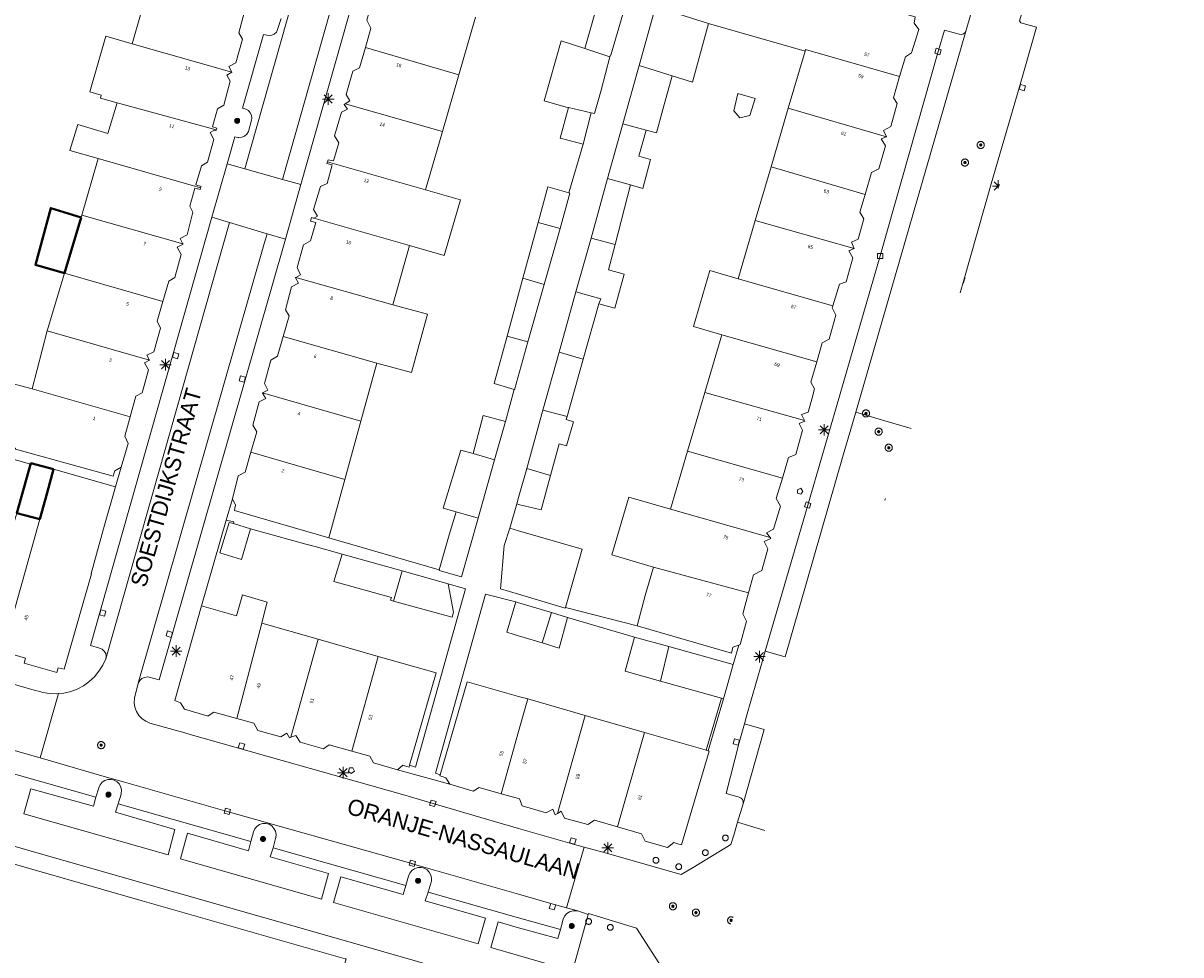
# Model space of a CAD drawing. Header units: metres. Extents: x 135779 to 137489, y 452643 to 455118.
# Tile 237 of 256: x 136957 to 137057, y 453473 to 453554. Entities that reach past the tile are written whole.
import ezdxf
from ezdxf.enums import TextEntityAlignment as Align

# ---------------------------------------------------------------- set-up
doc = ezdxf.new("R2010")
doc.units = ezdxf.units.M
for name, color, linetype, lineweight in [('KTop_GBI_Luifel', 40, 'Continuous', 40), ('KTop_NAR_Huisnummer (t)', 7, 'Continuous', 13), ('KTop_NAR_Huisnummer tijdelijk (t)', 7, 'Continuous', 13), ('KTop_OBW_Overig Plus', 1, 'Continuous', 13), ('KTop_ORL_Weg_Straatnaam (t)', 7, 'Continuous', 13), ('KTop_PAL_Afsluitpaal', 222, 'Continuous', 13), ('KTop_PAL_Lichtmast', 40, 'Continuous', 13), ('KTop_PND_Grondvlaksituatie van BAG-pand [tachy]', 1, 'Continuous', 13), ('KTop_PND_Pandscheiding', 40, 'Continuous', 13), ('KTop_PUT_Brandkraan of -put', 1, 'Continuous', 13), ('KTop_PUT_Inspectie- of rioolput', 15, 'Continuous', 13), ('KTop_PUT_Kolk', 15, 'Continuous', 13), ('KTop_SHD_Muur', 15, 'Continuous', 13), ('KTop_VGO_Boom', 92, 'Continuous', 13), ('KTop_WGD_Parkeervlak', 251, 'Continuous', 13), ('KTop_WGD_Rijbaan_Lokale weg', 251, 'Continuous', 13), ('KTop_WGD_Rijbaan_Lokale weg_verkeersdrempel', 40, 'Continuous', 13), ('KTop_WGD_Voetpad', 251, 'Continuous', 13), ('KTop_WGD_Voetpad_achterpad', 251, 'Continuous', 13)]:
    doc.layers.add(name, color=color, linetype=linetype, lineweight=lineweight)
doc.styles.add('Style-ROVU', font='ROVU.shx')
doc.styles.add('Style-ROVUCURSIEF', font='ROVUCURSIEF.shx')

# ---------------------------------------------------------------- blocks, each defined once
blk = doc.blocks.new('PAL_Lichtmast')
at = {"layer": 'KTop_PAL_Lichtmast'}
for p, q in [((-0.35, -0.35), (0.35, 0.35)), ((0.35, -0.35), (-0.35, 0.35)), ((0, -0.5), (0, 0.5)), ((-0.5, 0), (0.5, 0))]:
    blk.add_line(p, q, dxfattribs=at)
blk = doc.blocks.new('PAL_Afsluitpaal')
at = {"layer": 'KTop_PAL_Afsluitpaal', "flags": 128}
blk.add_lwpolyline([(0.25, 0), (0.25, 0.03), (0.24, 0.05), (0.24, 0.08), (0.23, 0.1), (0.22, 0.13), (0.2, 0.15), (0.19, 0.17), (0.17, 0.19), (0.15, 0.2), (0.12, 0.22), (0.1, 0.23), (0.08, 0.24), (0.05, 0.24), (0.03, 0.25), (0, 0.25), (-0.03, 0.25), (-0.05, 0.24), (-0.08, 0.24), (-0.1, 0.23), (-0.13, 0.22), (-0.15, 0.2), (-0.17, 0.19), (-0.19, 0.17), (-0.2, 0.15), (-0.22, 0.12), (-0.23, 0.1), (-0.24, 0.08), (-0.24, 0.05), (-0.25, 0.03), (-0.25, 0), (-0.25, -0.03), (-0.24, -0.05), (-0.24, -0.08), (-0.23, -0.1), (-0.22, -0.13), (-0.2, -0.15), (-0.19, -0.17), (-0.17, -0.19), (-0.15, -0.2), (-0.12, -0.22), (-0.1, -0.23), (-0.08, -0.24), (-0.05, -0.24), (-0.03, -0.25), (0, -0.25), (0.03, -0.25), (0.05, -0.24), (0.08, -0.24), (0.1, -0.23), (0.13, -0.22), (0.15, -0.2), (0.17, -0.19), (0.19, -0.17), (0.2, -0.15), (0.22, -0.12), (0.23, -0.1), (0.24, -0.08), (0.24, -0.05), (0.25, -0.03), (0.25, 0)], dxfattribs=at)
blk = doc.blocks.new('PUT_Kolk')
at = {"layer": 'KTop_PUT_Kolk', "flags": 128}
blk.add_lwpolyline([(0.22, -0.23), (0.22, 0.22), (-0.23, 0.22), (-0.23, -0.23), (0.22, -0.23)], dxfattribs=at)
blk = doc.blocks.new('PUT_Brandkraan_of_-put')
at = {"layer": 'KTop_PUT_Brandkraan of -put'}
for p, q in [((-0.25, 0.03), (0, 0.25)), ((-0.16, -0.25), (-0.25, 0.03)), ((0, 0.25), (0.25, 0.03)), ((0.25, 0.03), (0.16, -0.25)), ((0.16, -0.25), (-0.16, -0.25))]:
    blk.add_line(p, q, dxfattribs=at)
blk = doc.blocks.new('PUT_Inspectie-_of_rioolput')
at = {"layer": 'KTop_PUT_Inspectie- of rioolput', "flags": 128}
for points in [[(0.31, 0), (0.31, 0.03), (0.3, 0.06), (0.29, 0.1), (0.28, 0.13), (0.27, 0.15), (0.25, 0.18), (0.23, 0.21), (0.21, 0.23), (0.18, 0.25), (0.15, 0.27), (0.13, 0.28), (0.1, 0.29), (0.06, 0.3), (0.03, 0.31), (0, 0.31), (-0.03, 0.31), (-0.06, 0.3), (-0.1, 0.29), (-0.13, 0.28), (-0.16, 0.27), (-0.18, 0.25), (-0.21, 0.23), (-0.23, 0.21), (-0.25, 0.18), (-0.27, 0.15), (-0.28, 0.13), (-0.29, 0.1), (-0.3, 0.06), (-0.31, 0.03), (-0.31, 0), (-0.31, -0.03), (-0.3, -0.06), (-0.29, -0.1), (-0.28, -0.13), (-0.27, -0.16), (-0.25, -0.18), (-0.23, -0.21), (-0.21, -0.23), (-0.18, -0.25), (-0.15, -0.27), (-0.13, -0.28), (-0.1, -0.29), (-0.06, -0.3), (-0.03, -0.31), (0, -0.31), (0.03, -0.31), (0.06, -0.3), (0.1, -0.29), (0.13, -0.28), (0.15, -0.27), (0.18, -0.25), (0.21, -0.23), (0.23, -0.21), (0.25, -0.18), (0.27, -0.15), (0.28, -0.13), (0.29, -0.1), (0.3, -0.06), (0.31, -0.03), (0.31, 0)], [(0.1, 0), (0.09, 0.01), (0.09, 0.02), (0.09, 0.03), (0.09, 0.04), (0.08, 0.05), (0.08, 0.06), (0.07, 0.06), (0.06, 0.07), (0.06, 0.08), (0.05, 0.08), (0.04, 0.09), (0.03, 0.09), (0.02, 0.09), (0.01, 0.09), (0, 0.09), (-0.01, 0.09), (-0.02, 0.09), (-0.03, 0.09), (-0.04, 0.09), (-0.05, 0.08), (-0.06, 0.08), (-0.06, 0.07), (-0.07, 0.06), (-0.08, 0.06), (-0.08, 0.05), (-0.09, 0.04), (-0.09, 0.03), (-0.09, 0.02), (-0.09, 0.01), (-0.09, 0), (-0.09, -0.01), (-0.09, -0.02), (-0.09, -0.03), (-0.09, -0.04), (-0.08, -0.05), (-0.08, -0.06), (-0.07, -0.06), (-0.06, -0.07), (-0.06, -0.08), (-0.05, -0.08), (-0.04, -0.09), (-0.03, -0.09), (-0.02, -0.09), (-0.01, -0.09), (0, -0.09), (0.01, -0.09), (0.02, -0.09), (0.03, -0.09), (0.04, -0.09), (0.05, -0.08), (0.06, -0.08), (0.06, -0.07), (0.07, -0.06), (0.08, -0.06), (0.08, -0.05), (0.09, -0.04), (0.09, -0.03), (0.09, -0.02), (0.09, -0.01), (0.1, 0)], [(0.04, 0), (0.03, 0), (0.03, 0.01), (0.03, 0.01), (0.03, 0.01), (0.03, 0.02), (0.03, 0.02), (0.03, 0.02), (0.02, 0.03), (0.02, 0.03), (0.02, 0.03), (0.01, 0.03), (0.01, 0.03), (0.01, 0.03), (0, 0.03), (0, 0.03), (0, 0.03), (-0.01, 0.03), (-0.01, 0.03), (-0.01, 0.03), (-0.02, 0.03), (-0.02, 0.03), (-0.02, 0.03), (-0.03, 0.02), (-0.03, 0.02), (-0.03, 0.02), (-0.03, 0.01), (-0.03, 0.01), (-0.03, 0.01), (-0.03, 0), (-0.03, 0), (-0.03, 0), (-0.03, -0.01), (-0.03, -0.01), (-0.03, -0.01), (-0.03, -0.02), (-0.03, -0.02), (-0.03, -0.02), (-0.02, -0.03), (-0.02, -0.03), (-0.02, -0.03), (-0.01, -0.03), (-0.01, -0.03), (-0.01, -0.03), (0, -0.03), (0, -0.03), (0, -0.03), (0.01, -0.03), (0.01, -0.03), (0.01, -0.03), (0.02, -0.03), (0.02, -0.03), (0.02, -0.03), (0.03, -0.02), (0.03, -0.02), (0.03, -0.02), (0.03, -0.01), (0.03, -0.01), (0.03, -0.01), (0.03, 0), (0.04, 0)], [(0.01, 0.02), (0.01, 0.02), (0.01, 0.02), (0, 0.02), (0, 0.02), (0, 0.02), (0, 0.02), (-0.01, 0.02), (-0.01, 0.02), (-0.01, 0.02), (-0.01, 0.02), (-0.01, 0.02), (-0.02, 0.02), (-0.02, 0.01), (-0.02, 0.01), (-0.02, 0.01), (-0.02, 0.01), (-0.02, 0.01), (-0.02, 0), (-0.02, 0), (-0.02, 0), (-0.02, 0), (-0.02, -0.01), (-0.02, -0.01), (-0.02, -0.01), (-0.02, -0.01), (-0.02, -0.01), (-0.02, -0.02), (-0.01, -0.02), (-0.01, -0.02), (-0.01, -0.02), (-0.01, -0.02), (-0.01, -0.02), (0, -0.02), (0, -0.02), (0, -0.02), (0, -0.02), (0.01, -0.02), (0.01, -0.02), (0.01, -0.02), (0.01, -0.02), (0.01, -0.02), (0.02, -0.02), (0.02, -0.01), (0.02, -0.01), (0.02, -0.01), (0.02, -0.01), (0.02, -0.01), (0.02, 0), (0.02, 0), (0.02, 0), (0.02, 0), (0.02, 0.01), (0.02, 0.01), (0.02, 0.01), (0.02, 0.01), (0.02, 0.01), (0.02, 0.02), (0.01, 0.02), (0.01, 0.02), (0.01, 0.02)]]:
    blk.add_lwpolyline(points, dxfattribs=at)
blk = doc.blocks.new('VGO_Boom')
at = {"layer": 'KTop_VGO_Boom', "flags": 128}
for points in [[(0.21, 0), (0.21, 0.02), (0.21, 0.04), (0.2, 0.07), (0.2, 0.09), (0.19, 0.11), (0.17, 0.13), (0.16, 0.14), (0.14, 0.16), (0.13, 0.17), (0.11, 0.19), (0.09, 0.2), (0.07, 0.2), (0.04, 0.21), (0.02, 0.21), (0, 0.21), (-0.02, 0.21), (-0.05, 0.21), (-0.07, 0.2), (-0.09, 0.2), (-0.11, 0.19), (-0.13, 0.17), (-0.14, 0.16), (-0.16, 0.14), (-0.17, 0.13), (-0.19, 0.11), (-0.2, 0.09), (-0.2, 0.07), (-0.21, 0.04), (-0.21, 0.02), (-0.22, 0), (-0.21, -0.02), (-0.21, -0.05), (-0.2, -0.07), (-0.2, -0.09), (-0.19, -0.11), (-0.17, -0.13), (-0.16, -0.14), (-0.14, -0.16), (-0.13, -0.17), (-0.11, -0.19), (-0.09, -0.2), (-0.07, -0.2), (-0.05, -0.21), (-0.02, -0.21), (0, -0.22), (0.02, -0.21), (0.04, -0.21), (0.07, -0.2), (0.09, -0.2), (0.11, -0.19), (0.13, -0.17), (0.14, -0.16), (0.16, -0.14), (0.17, -0.13), (0.19, -0.11), (0.2, -0.09), (0.2, -0.07), (0.21, -0.05), (0.21, -0.02), (0.21, 0)], [(0.15, 0), (0.15, 0.02), (0.15, 0.03), (0.15, 0.05), (0.14, 0.06), (0.13, 0.08), (0.13, 0.09), (0.12, 0.1), (0.1, 0.12), (0.09, 0.13), (0.08, 0.13), (0.06, 0.14), (0.05, 0.15), (0.03, 0.15), (0.02, 0.15), (0, 0.15), (-0.02, 0.15), (-0.03, 0.15), (-0.05, 0.15), (-0.06, 0.14), (-0.08, 0.13), (-0.09, 0.13), (-0.1, 0.12), (-0.12, 0.1), (-0.13, 0.09), (-0.13, 0.08), (-0.14, 0.06), (-0.15, 0.05), (-0.15, 0.03), (-0.15, 0.02), (-0.16, 0), (-0.15, -0.02), (-0.15, -0.03), (-0.15, -0.05), (-0.14, -0.06), (-0.13, -0.08), (-0.13, -0.09), (-0.12, -0.1), (-0.1, -0.12), (-0.09, -0.13), (-0.08, -0.13), (-0.06, -0.14), (-0.05, -0.15), (-0.03, -0.15), (-0.02, -0.15), (0, -0.16), (0.02, -0.15), (0.03, -0.15), (0.05, -0.15), (0.06, -0.14), (0.08, -0.13), (0.09, -0.13), (0.1, -0.12), (0.12, -0.1), (0.13, -0.09), (0.13, -0.08), (0.14, -0.06), (0.15, -0.05), (0.15, -0.03), (0.15, -0.02), (0.15, 0)], [(0.1, 0), (0.09, 0.01), (0.09, 0.02), (0.09, 0.03), (0.09, 0.04), (0.08, 0.05), (0.08, 0.06), (0.07, 0.06), (0.06, 0.07), (0.06, 0.08), (0.05, 0.08), (0.04, 0.09), (0.03, 0.09), (0.02, 0.09), (0.01, 0.09), (0, 0.09), (-0.01, 0.09), (-0.02, 0.09), (-0.03, 0.09), (-0.04, 0.09), (-0.05, 0.08), (-0.06, 0.08), (-0.06, 0.07), (-0.07, 0.06), (-0.08, 0.06), (-0.08, 0.05), (-0.09, 0.04), (-0.09, 0.03), (-0.09, 0.02), (-0.09, 0.01), (-0.1, 0), (-0.09, -0.01), (-0.09, -0.02), (-0.09, -0.03), (-0.09, -0.04), (-0.08, -0.05), (-0.08, -0.06), (-0.07, -0.06), (-0.06, -0.07), (-0.06, -0.08), (-0.05, -0.08), (-0.04, -0.09), (-0.03, -0.09), (-0.02, -0.09), (-0.01, -0.09), (0, -0.1), (0.01, -0.09), (0.02, -0.09), (0.03, -0.09), (0.04, -0.09), (0.05, -0.08), (0.06, -0.08), (0.06, -0.07), (0.07, -0.06), (0.08, -0.06), (0.08, -0.05), (0.09, -0.04), (0.09, -0.03), (0.09, -0.02), (0.09, -0.01), (0.1, 0)], [(0.04, 0), (0.03, 0), (0.03, 0.01), (0.03, 0.01), (0.03, 0.01), (0.03, 0.02), (0.03, 0.02), (0.03, 0.02), (0.02, 0.03), (0.02, 0.03), (0.02, 0.03), (0.01, 0.03), (0.01, 0.03), (0.01, 0.03), (0, 0.03), (0, 0.03), (0, 0.03), (-0.01, 0.03), (-0.01, 0.03), (-0.01, 0.03), (-0.02, 0.03), (-0.02, 0.03), (-0.02, 0.03), (-0.03, 0.02), (-0.03, 0.02), (-0.03, 0.02), (-0.03, 0.01), (-0.03, 0.01), (-0.03, 0.01), (-0.04, 0), (-0.04, 0), (-0.04, 0), (-0.03, -0.01), (-0.03, -0.01), (-0.03, -0.01), (-0.03, -0.02), (-0.03, -0.02), (-0.03, -0.02), (-0.02, -0.03), (-0.02, -0.03), (-0.02, -0.03), (-0.01, -0.03), (-0.01, -0.03), (-0.01, -0.03), (0, -0.04), (0, -0.04), (0, -0.04), (0.01, -0.03), (0.01, -0.03), (0.01, -0.03), (0.02, -0.03), (0.02, -0.03), (0.02, -0.03), (0.03, -0.02), (0.03, -0.02), (0.03, -0.02), (0.03, -0.01), (0.03, -0.01), (0.03, -0.01), (0.03, 0), (0.04, 0)]]:
    blk.add_lwpolyline(points, dxfattribs=at)

msp = doc.modelspace()

# ---------------------------------------------------------------- linework, layer by layer
at = {"layer": 'KTop_GBI_Luifel', "flags": 128}
for points in [[(136962.04, 453537.23), (136959.4, 453538.04), (136958.08, 453533.1), (136960.59, 453532.38), (136962.04, 453537.23)], [(136959.63, 453515.38), (136957.68, 453515.9), (136956.46, 453511.58), (136958.45, 453511.04), (136959.09, 453513.34), (136959.63, 453515.38)]]:
    msp.add_lwpolyline(points, dxfattribs=at)
at = {"layer": 'KTop_OBW_Overig Plus', "flags": 128}
for points in [[(136975.25, 453510.66), (136974.87, 453510.77), (136974.07, 453508.13), (136975.94, 453507.56), (136976.74, 453510.2)], [(136976.74, 453510.2), (136975.25, 453510.66)]]:
    msp.add_lwpolyline(points, dxfattribs=at)
at = {"layer": 'KTop_PAL_Lichtmast'}
for p, q in [((137041.11, 453539.95), (137041.69, 453539.95)), ((137041.67, 453539.9), (137041.25, 453540.31)), ((137041.25, 453539.6), (137041.73, 453540.07)), ((137041.61, 453539.74), (137041.61, 453540.45))]:
    msp.add_line(p, q, dxfattribs=at)
at = {"layer": 'KTop_PND_Grondvlaksituatie van BAG-pand [tachy]', "flags": 128}
for points in [[(137033.05, 453549.46), (137033.55, 453551.17), (137034.08, 453551.5), (137034.71, 453553.53), (137034.3, 453554.09), (137034.39, 453554.64), (137026.37, 453556.91), (137022.74, 453557.94), (137022.8, 453558.14), (137013.36, 453560.84)], [(136967.92, 453557.36), (136966.48, 453552.3)], [(136987.69, 453557.1), (136987.68, 453557.1), (136987.96, 453556.67), (136987.39, 453556.35), (136986.83, 453554.34), (136987.18, 453553.66), (136986.7, 453551.98)], [(137007.2, 453556.97), (137005.73, 453551.88)], [(137007.92, 453551.16), (137007.96, 453551.33), (137008, 453551.31), (137009.43, 453556.27)], [(136975.12, 453549.84), (136974.85, 453550.31), (136975.46, 453550.64), (136976.03, 453552.7), (136975.71, 453553.24), (136976.19, 453554.99)], [(137011.87, 453555.5), (137010.45, 453550.41)], [(136994.81, 453549.6), (136996.26, 453554.61)], [(137013.31, 453549.51), (137015.09, 453548.96), (137016.48, 453554.05)], [(137016.48, 453554.05), (137024.85, 453551.66)], [(136966.48, 453552.3), (136964.17, 453552.96), (136962.79, 453548.11), (136963.79, 453547.83), (136963.71, 453547.57), (136965.16, 453547.17)], [(136986.7, 453551.98), (136986.19, 453550.21), (136985.6, 453549.91), (136985.04, 453547.9), (136985.35, 453547.34), (136984.96, 453547.09)], [(137005.73, 453551.88), (137003.69, 453552.55), (137002.2, 453547.33), (137004.12, 453546.79), (137004.31, 453546.75)], [(137006.28, 453546.31), (137006.57, 453546.24), (137007.15, 453548.28), (137007.92, 453551.16)], [(137024.85, 453551.66), (137023.39, 453546.71)], [(136973.76, 453544.82), (136973.81, 453544.98), (136973.43, 453545.1), (136973.88, 453546.66), (136974.43, 453546.96), (136974.98, 453549.04), (136974.68, 453549.57), (136975.12, 453549.84)], [(137010.45, 453550.41), (137009.04, 453545.34)], [(136993.39, 453544.69), (136994.81, 453549.6)], [(137011.05, 453544.81), (137011.95, 453544.56), (137012.51, 453546.59), (137013.31, 453549.51)], [(137031.91, 453544.23), (137031.64, 453544.77), (137032.28, 453545.12), (137032.84, 453547.11), (137032.52, 453547.61), (137033.05, 453549.46)], [(137020.51, 453547.55), (137019.02, 453547.99), (137018.66, 453546.47), (137019.18, 453545.86), (137020.07, 453546.06), (137020.51, 453547.55)], [(136965.16, 453547.17), (136964.35, 453544.5), (136961.76, 453545.29), (136961.07, 453543.04), (136963.53, 453542.33)], [(136984.96, 453547.09), (136984.86, 453547.02), (136985.16, 453546.61), (136984.62, 453546.36), (136984.03, 453544.3), (136984.39, 453543.7), (136983.94, 453542.14), (136983.47, 453542.22), (136983.42, 453542.06)], [(137004.31, 453546.75), (137003.59, 453544.11), (137005.6, 453543.57)], [(137005.6, 453543.57), (137006.28, 453546.31)], [(137023.39, 453546.71), (137021.9, 453541.62)], [(136972.4, 453539.78), (136972.45, 453539.92), (136972, 453540.05), (136972.49, 453541.7), (136973.01, 453542.02), (136973.54, 453544), (136973.23, 453544.6), (136973.56, 453544.77), (136973.74, 453544.73), (136973.76, 453544.82)], [(137009.04, 453545.34), (137007.72, 453540.6)], [(137009.7, 453540.05), (137010.77, 453539.75), (137011.45, 453542.26), (137010.43, 453542.55), (137011.05, 453544.81)], [(136991.93, 453539.63), (136993.39, 453544.69)], [(137030.06, 453539.22), (137030.62, 453541.12), (137031.25, 453541.43), (137031.84, 453543.45), (137031.46, 453544.04), (137031.91, 453544.23)], [(136963.53, 453542.33), (136962.1, 453537.43)], [(136983.42, 453542.06), (136983.37, 453541.91), (136983.83, 453541.78), (136983.38, 453540.18), (136982.8, 453539.92), (136982.21, 453537.91), (136982.54, 453537.34), (136982.22, 453537.17)], [(137021.9, 453541.62), (137020.53, 453536.97)], [(136970.86, 453534.93), (136970.62, 453535.39), (136971.24, 453535.73), (136971.74, 453537.69), (136971.46, 453538.21), (136971.9, 453539.76), (136971.91, 453539.77), (136972.36, 453539.64), (136972.4, 453539.78)], [(137004.35, 453539.35), (137002.54, 453539.87), (137001.7, 453536.8)], [(137007.72, 453540.6), (137006.28, 453535.44)], [(137008.36, 453534.88), (137009.7, 453540.05)], [(136990.53, 453534.8), (136993.54, 453533.93), (136994.94, 453538.76), (136991.93, 453539.63)], [(137003.59, 453536.26), (137004.45, 453539.32), (137004.35, 453539.35)], [(137029.11, 453534.53), (137028.89, 453535.07), (137029.46, 453535.34), (137029.95, 453537.09), (137029.6, 453537.67), (137030.06, 453539.22)], [(136962.1, 453537.43), (136962.04, 453537.23), (136960.59, 453532.38)], [(136982.22, 453537.17), (136982.2, 453537.16), (136982.02, 453537.23), (136981.93, 453536.91), (136982.39, 453536.8), (136981.93, 453535.2), (136981.34, 453534.86), (136980.77, 453532.89), (136981.07, 453532.24), (136980.67, 453532.01)], [(137001.7, 453536.8), (137000.37, 453531.95)], [(137020.53, 453536.97), (137019.04, 453531.89)], [(137002.22, 453531.41), (137003.59, 453536.26)], [(136969.12, 453529.93), (136969.64, 453531.71), (136970.16, 453532), (136970.72, 453534.01), (136970.38, 453534.65), (136970.88, 453534.9), (136970.86, 453534.93)], [(136989.09, 453529.65), (136990.53, 453534.8)], [(137006.28, 453535.44), (137004.97, 453530.76)], [(137006.95, 453529.72), (137008.33, 453529.34), (137009.15, 453532.3), (137007.79, 453532.69), (137008.36, 453534.88)], [(137027.26, 453529.55), (137027.83, 453531.45), (137028.42, 453531.65), (137028.98, 453533.72), (137028.64, 453534.33), (137029.11, 453534.53)], [(136960.59, 453532.38), (136959.09, 453527.39)], [(136980.67, 453532.01), (136980.65, 453531.99), (136980.9, 453531.52), (136980.29, 453531.2), (136979.77, 453529.21), (136980.1, 453528.68), (136979.58, 453526.89)], [(137000.37, 453531.95), (136998.99, 453526.92)], [(137019.04, 453531.89), (137016.59, 453532.61), (137015.17, 453527.77), (137017.62, 453527.05)], [(137000.81, 453526.42), (137002.22, 453531.41)], [(137004.97, 453530.76), (137003.51, 453525.53)], [(136967.96, 453524.84), (136967.75, 453525.27), (136968.35, 453525.57), (136968.92, 453527.63), (136968.63, 453528.22), (136969.12, 453529.93)], [(137005.6, 453524.93), (137006.95, 453529.72)], [(136987.7, 453524.59), (136990.69, 453523.76), (136992.09, 453528.82), (136989.09, 453529.65)], [(137025.86, 453524.7), (137026.33, 453526.36), (137026.95, 453526.65), (137027.53, 453528.75), (137027.2, 453529.37), (137027.26, 453529.55)], [(136959.09, 453527.39), (136957.79, 453522.36)], [(136979.58, 453526.89), (136979.08, 453525.18), (136978.49, 453524.83), (136977.94, 453522.81), (136978.24, 453522.25), (136977.79, 453522)], [(136998.99, 453526.92), (136997.87, 453522.83), (136999.6, 453522.29)], [(137017.62, 453527.05), (137016.15, 453522.03)], [(136999.6, 453522.29), (136999.64, 453522.28), (137000.81, 453526.42)], [(136966.3, 453519.93), (136966.79, 453521.73), (136967.35, 453522), (136967.89, 453524), (136967.54, 453524.61), (136967.96, 453524.84)], [(137003.51, 453525.53), (137002.11, 453520.51)], [(137004.21, 453519.94), (137005.6, 453524.93)], [(137024.81, 453519.6), (137024.53, 453520.13), (137025.12, 453520.34), (137025.44, 453521.46), (137025.68, 453522.34), (137025.36, 453522.92), (137025.86, 453524.7)], [(136986.31, 453519.55), (136987.7, 453524.59)], [(136957.79, 453522.36), (136952.96, 453523.63), (136952.39, 453521.61), (136954.98, 453520.9), (136954.15, 453517.81)], [(136977.79, 453522), (136977.77, 453521.99), (136978.06, 453521.52), (136977.48, 453521.24), (136976.94, 453519.2), (136977.27, 453518.63), (136976.76, 453516.87)], [(137016.15, 453522.03), (137014.65, 453516.94)], [(136965.51, 453515.55), (136966.11, 453517.61), (136965.84, 453518.24), (136966.3, 453519.93)], [(136998.86, 453519.51), (136996.93, 453520.04), (136996.05, 453516.73)], [(137002.11, 453520.51), (137000.7, 453515.44)], [(137002.76, 453514.83), (137003.52, 453517.59), (137004.15, 453517.4), (137004.76, 453519.5), (137004.13, 453519.68), (137004.21, 453519.94)], [(136984.91, 453514.49), (136986.31, 453519.55)], [(136997.91, 453516.18), (136998.86, 453519.51)], [(137022.88, 453514.61), (137023.41, 453516.39), (137024.05, 453516.67), (137024.62, 453518.77), (137024.35, 453519.36), (137024.83, 453519.55), (137024.81, 453519.6)], [(136954.15, 453517.81), (136956.36, 453517.2), (136956.34, 453517.12), (136964.83, 453514.78), (136964.91, 453515.07), (136964.96, 453515.25), (136965.51, 453515.55)], [(136976.76, 453516.87), (136976.26, 453515.11), (136975.67, 453514.81), (136975.16, 453512.82)], [(136996.05, 453516.73), (136994.98, 453517.04), (136993.46, 453512), (136994.57, 453511.68)], [(137014.65, 453516.94), (137013.17, 453511.9)], [(136996.48, 453511.13), (136997.91, 453516.18)], [(136959.63, 453515.38), (136959.09, 453513.34), (136958.45, 453511.04)], [(136965.01, 453513.84), (136959.63, 453515.38)], [(137000.7, 453515.44), (137000, 453512.94), (136999.84, 453512.37)], [(136999.84, 453512.37), (137000, 453512.33), (137001.94, 453511.85), (137002.76, 453514.83)], [(136955.24, 453499.56), (136957.22, 453499), (136957.11, 453498.55), (136959.92, 453497.74), (136960.06, 453498.16), (136960.56, 453498.04), (136962.94, 453506.31), (136962.9, 453506.33), (136964.07, 453510.54), (136965.01, 453513.84)], [(136983.52, 453509.44), (136984.91, 453514.49)], [(137021.82, 453509.46), (137021.51, 453509.87), (137022.12, 453510.17), (137022.71, 453512.17), (137022.34, 453512.83), (137022.88, 453514.61)], [(136975.16, 453512.82), (136975.43, 453512.25), (136975.38, 453512.01), (136975.34, 453511.81), (136983.52, 453509.44)], [(137013.17, 453511.9), (137009.55, 453512.96), (137008.08, 453507.95), (137011.7, 453506.88)], [(136994.57, 453511.68), (136993.96, 453509.69), (136993.11, 453506.64)], [(136958.45, 453511.04), (136956.46, 453511.58), (136955.52, 453508.39), (136952.73, 453509.2)], [(136993.11, 453506.64), (136993.1, 453506.6), (136995.03, 453506.04), (136996.48, 453511.13)], [(136999.22, 453510.27), (136998.74, 453508.76), (136998.43, 453505.01), (137000, 453504.54), (137004.04, 453503.33), (137004.06, 453503.39)], [(137004.06, 453503.39), (137005.5, 453508.44), (137000, 453510.04), (136999.22, 453510.27)], [(137019.94, 453504.65), (137020.37, 453506.21), (137021.09, 453506.58), (137021.62, 453508.48), (137021.29, 453509.12), (137021.89, 453509.36), (137021.82, 453509.46)], [(136984.7, 453508.01), (136983.96, 453505.65), (136988.96, 453504.26), (136988.88, 453504.01), (136989.15, 453503.94)], [(136989.89, 453506.56), (136984.7, 453508.01)], [(137011.7, 453506.88), (137010.97, 453504.41), (137010.27, 453501.8)], [(136993.87, 453505.44), (136989.89, 453506.56)], [(136989.15, 453503.94), (136994.22, 453502.53), (136994.35, 453502.97), (136993.87, 453505.44)], [(137019.11, 453500.12), (137019.22, 453500.17), (137019.76, 453502.19), (137019.44, 453502.83), (137019.94, 453504.65)], [(136977.71, 453502.03), (136978.07, 453503.43), (136978.19, 453503.84), (136976.03, 453504.48), (136975.51, 453502.66), (136972.49, 453503.52)], [(136999.76, 453503.87), (136998.97, 453501.24), (136999.52, 453501.08), (137000, 453500.93), (137002.04, 453500.31)], [(137002.85, 453502.96), (137000.3, 453503.71), (137000, 453503.8), (136999.76, 453503.87)], [(136972.49, 453503.52), (136970.16, 453495.32), (136970.37, 453495.22), (136970.65, 453495.1), (136971, 453494.55), (136973.06, 453493.94), (136973.06, 453493.98), (136973.54, 453494.31), (136975.55, 453493.75)], [(137004.25, 453502.5), (137002.85, 453502.96)], [(136982.61, 453500.63), (136977.71, 453502.03)], [(137002.04, 453500.31), (137003.51, 453499.86), (137004.25, 453502.5)], [(137010.27, 453501.8), (137018.46, 453499.42), (137018.59, 453499.93), (137019.11, 453500.12)], [(136987.82, 453499.14), (136982.61, 453500.63)], [(137010.06, 453500.82), (137009.23, 453497.86), (137012.31, 453497)], [(137013.02, 453499.99), (137010.06, 453500.82)], [(137018.62, 453498.43), (137013.02, 453499.99)], [(136990.53, 453489.69), (136992.84, 453497.71), (136987.82, 453499.14)], [(137017.78, 453495.46), (137018.62, 453498.43)], [(137000.79, 453495.45), (137000, 453495.67), (136995.53, 453496.92), (136993.19, 453488.86)], [(137012.31, 453497), (137017.6, 453495.51)], [(137005.76, 453494.02), (137000.79, 453495.45)], [(137017.78, 453495.46), (137017.6, 453495.51)], [(136975.55, 453493.75), (136977.03, 453493.34), (136977.37, 453492.72), (136979.36, 453492.16), (136979.88, 453492.48), (136980.13, 453492.08), (136980.23, 453492.12)], [(137010.91, 453492.54), (137005.76, 453494.02)], [(137016.26, 453491), (137016.19, 453491.02), (137010.91, 453492.54)], [(136980.23, 453492.12), (136980.66, 453492.29), (136981.03, 453491.69), (136983.06, 453491.13), (136983.56, 453491.47), (136985.53, 453490.91)], [(136985.53, 453490.91), (136987.08, 453490.47), (136987.41, 453489.9), (136989.49, 453489.29)], [(137008.57, 453484.34), (137010.65, 453483.74), (137010.97, 453483.1), (137012.91, 453482.55), (137013.46, 453482.98), (137013.91, 453482.85), (137014.12, 453482.79), (137016.52, 453490.92), (137016.45, 453490.94)], [(137016.26, 453491), (137016.45, 453490.94)], [(136989.49, 453489.29), (136989.96, 453489.71), (136990.3, 453489.6), (136990.49, 453489.54), (136990.53, 453489.69)], [(136993.19, 453488.86), (136993.15, 453488.77), (136993.36, 453488.71), (136993.68, 453488.61), (136994.04, 453488.06)], [(136994.04, 453488.06), (136996.05, 453487.45), (136996.57, 453487.76), (136998.49, 453487.22)], [(136998.49, 453487.22), (137000, 453486.8), (137000.07, 453486.78), (137000.29, 453486.16), (137002.38, 453485.56), (137002.96, 453485.89), (137003.18, 453485.4), (137003.37, 453485.52)], [(137003.37, 453485.52), (137003.68, 453485.71), (137003.99, 453485.1), (137005.99, 453484.55), (137006.57, 453484.93), (137008.57, 453484.34)], [(136976.53, 453395.41), (136977.84, 453400), (136985.21, 453425.77), (136992.68, 453451.88), (136991.04, 453452.35), (136994.16, 453463.26), (136990.7, 453469.47), (136987.64, 453470.35), (136987.65, 453470.41), (136984.57, 453471.3), (136985.03, 453472.89), (136984.95, 453472.91), (136967.35, 453477.94), (136941.11, 453485.44)]]:
    msp.add_lwpolyline(points, dxfattribs=at)
at = {"layer": 'KTop_PND_Pandscheiding', "flags": 128}
for points in [[(137016.48, 453554.05), (137011.87, 453555.5)], [(136966.48, 453552.3), (136975.12, 453549.84)], [(136986.7, 453551.98), (136994.81, 453549.6)], [(137005.73, 453551.88), (137007.92, 453551.16)], [(137033.05, 453549.46), (137024.89, 453551.81), (137024.85, 453551.66)], [(137010.45, 453550.41), (137013.31, 453549.51)], [(136973.76, 453544.82), (136965.16, 453547.17)], [(136993.39, 453544.69), (136984.96, 453547.09)], [(137006.28, 453546.31), (137004.31, 453546.75)], [(137031.91, 453544.23), (137023.39, 453546.71)], [(137011.05, 453544.81), (137009.04, 453545.34)], [(136963.53, 453542.33), (136972.4, 453539.78)], [(136983.42, 453542.06), (136991.93, 453539.63)], [(137030.06, 453539.22), (137021.9, 453541.62)], [(137007.72, 453540.6), (137009.7, 453540.05)], [(136962.1, 453537.43), (136970.86, 453534.93)], [(136982.22, 453537.17), (136990.53, 453534.8)], [(137001.7, 453536.8), (137003.59, 453536.26)], [(137020.53, 453536.97), (137029.11, 453534.53)], [(137008.36, 453534.88), (137006.28, 453535.44)], [(136969.12, 453529.93), (136960.59, 453532.38)], [(136989.09, 453529.65), (136980.67, 453532.01)], [(137002.22, 453531.41), (137000.37, 453531.95)], [(137027.26, 453529.55), (137019.04, 453531.89)], [(137004.97, 453530.76), (137007.13, 453530.16), (137006.95, 453529.72)], [(136959.09, 453527.39), (136967.96, 453524.84)], [(136987.7, 453524.59), (136979.58, 453526.89)], [(137000.81, 453526.42), (136998.99, 453526.92)], [(137017.62, 453527.05), (137025.86, 453524.7)], [(137005.6, 453524.93), (137003.51, 453525.53)], [(136966.3, 453519.93), (136957.79, 453522.36)], [(136977.79, 453522), (136986.31, 453519.55)], [(137024.81, 453519.6), (137016.15, 453522.03)], [(137002.11, 453520.51), (137004.21, 453519.94)], [(136984.91, 453514.49), (136976.76, 453516.87)], [(136997.91, 453516.18), (136996.05, 453516.73)], [(137014.65, 453516.94), (137022.88, 453514.61)], [(137000.7, 453515.44), (137002.76, 453514.83)], [(136996.48, 453511.13), (136994.57, 453511.68)], [(137021.82, 453509.46), (137013.17, 453511.9)], [(136958.45, 453511.04), (136955.24, 453499.56)], [(137011.7, 453506.88), (137019.94, 453504.65)], [(136989.89, 453506.56), (136989.15, 453503.94)], [(137002.04, 453500.31), (137002.85, 453502.96)], [(136977.71, 453502.03), (136975.55, 453493.75)], [(136982.61, 453500.63), (136980.23, 453492.12)], [(137013.02, 453499.99), (137012.31, 453497)], [(136987.82, 453499.14), (136985.53, 453490.91)], [(137000.79, 453495.45), (137000, 453492.62), (136998.49, 453487.22)], [(137003.37, 453485.52), (137005.76, 453494.02)], [(137008.57, 453484.34), (137010.91, 453492.54)]]:
    msp.add_lwpolyline(points, dxfattribs=at)
at = {"layer": 'KTop_PUT_Inspectie- of rioolput', "flags": 128}
for points in [[(137018.62, 453476.48), (137018.61, 453476.49), (137018.58, 453476.51), (137018.55, 453476.52), (137018.52, 453476.54), (137018.49, 453476.54), (137018.46, 453476.55), (137018.43, 453476.55), (137018.39, 453476.54), (137018.36, 453476.54), (137018.33, 453476.53), (137018.3, 453476.52), (137018.27, 453476.5), (137018.25, 453476.48), (137018.22, 453476.46), (137018.2, 453476.44), (137018.18, 453476.41), (137018.16, 453476.38), (137018.15, 453476.36), (137018.14, 453476.32), (137018.13, 453476.29), (137018.13, 453476.26), (137018.13, 453476.23), (137018.13, 453476.2), (137018.14, 453476.16), (137018.14, 453476.13), (137018.16, 453476.1), (137018.17, 453476.07), (137018.19, 453476.05), (137018.21, 453476.02), (137018.24, 453476), (137018.26, 453475.98), (137018.29, 453475.97), (137018.32, 453475.95), (137018.35, 453475.94), (137018.38, 453475.93), (137018.41, 453475.93), (137018.42, 453475.93)], [(137018.53, 453476.23), (137018.53, 453476.23), (137018.53, 453476.24), (137018.53, 453476.25), (137018.53, 453476.26), (137018.53, 453476.27), (137018.52, 453476.28), (137018.52, 453476.29), (137018.51, 453476.3), (137018.5, 453476.3), (137018.5, 453476.31), (137018.49, 453476.32), (137018.48, 453476.32), (137018.47, 453476.33), (137018.46, 453476.33), (137018.45, 453476.33), (137018.44, 453476.33), (137018.43, 453476.33), (137018.42, 453476.33), (137018.41, 453476.33), (137018.4, 453476.33), (137018.39, 453476.32), (137018.39, 453476.32), (137018.38, 453476.31), (137018.37, 453476.31), (137018.36, 453476.3), (137018.36, 453476.29), (137018.35, 453476.28), (137018.35, 453476.27), (137018.34, 453476.26), (137018.34, 453476.25), (137018.34, 453476.24), (137018.34, 453476.23), (137018.34, 453476.22), (137018.34, 453476.21), (137018.35, 453476.21), (137018.35, 453476.2), (137018.35, 453476.19), (137018.36, 453476.18), (137018.37, 453476.17), (137018.37, 453476.17), (137018.38, 453476.16), (137018.39, 453476.15), (137018.4, 453476.15), (137018.41, 453476.15), (137018.42, 453476.14), (137018.43, 453476.14), (137018.44, 453476.14), (137018.45, 453476.14), (137018.46, 453476.15), (137018.47, 453476.15), (137018.48, 453476.15), (137018.49, 453476.16), (137018.49, 453476.16), (137018.5, 453476.17), (137018.51, 453476.18), (137018.51, 453476.18)], [(137018.47, 453476.23), (137018.47, 453476.23), (137018.47, 453476.23), (137018.47, 453476.24), (137018.47, 453476.24), (137018.47, 453476.25), (137018.47, 453476.25), (137018.47, 453476.25), (137018.47, 453476.26), (137018.46, 453476.26), (137018.46, 453476.26), (137018.46, 453476.26), (137018.46, 453476.27), (137018.45, 453476.27), (137018.45, 453476.27), (137018.45, 453476.27), (137018.44, 453476.27), (137018.44, 453476.27), (137018.43, 453476.27), (137018.43, 453476.27), (137018.43, 453476.27), (137018.42, 453476.27), (137018.42, 453476.27), (137018.42, 453476.27), (137018.41, 453476.27), (137018.41, 453476.26), (137018.41, 453476.26), (137018.41, 453476.26), (137018.4, 453476.25), (137018.4, 453476.25), (137018.4, 453476.25), (137018.4, 453476.24), (137018.4, 453476.24), (137018.4, 453476.24), (137018.4, 453476.23), (137018.4, 453476.23), (137018.4, 453476.23), (137018.4, 453476.22), (137018.41, 453476.22), (137018.41, 453476.22), (137018.41, 453476.21), (137018.41, 453476.21), (137018.42, 453476.21), (137018.42, 453476.21), (137018.42, 453476.21), (137018.43, 453476.2), (137018.43, 453476.2), (137018.43, 453476.2), (137018.44, 453476.2), (137018.44, 453476.2), (137018.44, 453476.2), (137018.45, 453476.2), (137018.45, 453476.21), (137018.45, 453476.21), (137018.46, 453476.21), (137018.46, 453476.21), (137018.46, 453476.22), (137018.46, 453476.22), (137018.47, 453476.22), (137018.47, 453476.22), (137018.47, 453476.23)], [(137018.45, 453476.25), (137018.45, 453476.26), (137018.45, 453476.26), (137018.45, 453476.26), (137018.44, 453476.26), (137018.44, 453476.26), (137018.44, 453476.26), (137018.44, 453476.26), (137018.43, 453476.26), (137018.43, 453476.26), (137018.43, 453476.26), (137018.43, 453476.26), (137018.43, 453476.26), (137018.42, 453476.26), (137018.42, 453476.25), (137018.42, 453476.25), (137018.42, 453476.25), (137018.42, 453476.25), (137018.42, 453476.25), (137018.41, 453476.25), (137018.41, 453476.24), (137018.41, 453476.24), (137018.41, 453476.24), (137018.41, 453476.24), (137018.41, 453476.23), (137018.41, 453476.23), (137018.42, 453476.23), (137018.42, 453476.23), (137018.42, 453476.22), (137018.42, 453476.22), (137018.42, 453476.22), (137018.42, 453476.22), (137018.42, 453476.22), (137018.43, 453476.22), (137018.43, 453476.22), (137018.43, 453476.22), (137018.43, 453476.22), (137018.44, 453476.22), (137018.44, 453476.22), (137018.44, 453476.22), (137018.44, 453476.22), (137018.44, 453476.22), (137018.45, 453476.22), (137018.45, 453476.22), (137018.45, 453476.22), (137018.45, 453476.22), (137018.45, 453476.22), (137018.46, 453476.23), (137018.46, 453476.23), (137018.46, 453476.23), (137018.46, 453476.23), (137018.46, 453476.23), (137018.46, 453476.24), (137018.46, 453476.24), (137018.46, 453476.24), (137018.46, 453476.24), (137018.46, 453476.25), (137018.46, 453476.25), (137018.45, 453476.25), (137018.45, 453476.25), (137018.45, 453476.25)]]:
    msp.add_lwpolyline(points, dxfattribs=at)
at = {"layer": 'KTop_PUT_Kolk', "flags": 128}
for points in [[(137038.71, 453531.99), (137038.59, 453531.56), (137038.63, 453531.54)], [(137038.78, 453531.97), (137038.71, 453531.99)]]:
    msp.add_lwpolyline(points, dxfattribs=at)
at = {"layer": 'KTop_SHD_Muur', "flags": 128}
for points in [[(137017.6, 453495.51), (137016.26, 453491)], [(137016.45, 453490.94), (137017.78, 453495.46)]]:
    msp.add_lwpolyline(points, dxfattribs=at)
at = {"layer": 'KTop_WGD_Parkeervlak', "flags": 128}
for points in [[(136965.25, 453486.36), (136965.5, 453487.19), (136965.51, 453487.24), (136965.54, 453487.52), (136965.49, 453487.8), (136965.36, 453488.05), (136965.17, 453488.26), (136964.92, 453488.4), (136964.65, 453488.47), (136964.37, 453488.46), (136964.1, 453488.38), (136963.86, 453488.22), (136963.68, 453488), (136963.57, 453487.74), (136963.32, 453486.92)], [(136978.69, 453482.53), (136978.9, 453483.35), (136978.92, 453483.42), (136978.95, 453483.7), (136978.9, 453483.97), (136978.77, 453484.22), (136978.58, 453484.43), (136978.34, 453484.57), (136978.07, 453484.64), (136977.79, 453484.63), (136977.52, 453484.54), (136977.29, 453484.39), (136977.11, 453484.17), (136977, 453483.91), (136976.75, 453483.07)], [(136992.15, 453478.69), (136992.41, 453479.54), (136992.43, 453479.6), (136992.44, 453479.89), (136992.38, 453480.16), (136992.25, 453480.41), (136992.05, 453480.62), (136991.8, 453480.76), (136991.53, 453480.82), (136991.24, 453480.81), (136990.97, 453480.72), (136990.74, 453480.55), (136990.56, 453480.33), (136990.45, 453480.07), (136990.21, 453479.27)], [(137005.12, 453477.05), (137004.98, 453477.07), (137004.69, 453477.07), (137004.42, 453476.98), (137004.17, 453476.82), (137003.98, 453476.6), (137003.86, 453476.34), (137003.63, 453475.43), (137003.62, 453475.43)]]:
    msp.add_lwpolyline(points, dxfattribs=at)
at = {"layer": 'KTop_WGD_Rijbaan_Lokale weg', "flags": 128}
for points in [[(137057.45, 453597.06), (137056.85, 453595.05), (137053.78, 453584.4), (137050.63, 453573.47), (137047.22, 453561.69), (137045.91, 453557.14), (137044.6, 453557.52), (137044.4, 453557.44), (137043.45, 453554.28), (137043.57, 453554.12), (137044.93, 453553.73), (137043.45, 453548.56), (137040.98, 453540.13), (137038.63, 453531.78), (137038.31, 453530.67)], [(136976.24, 453541.45), (136985.19, 453572.99), (136990.25, 453590.84)], [(136993.53, 453589.91), (136988.46, 453572.05), (136979.51, 453540.52)], [(137038.82, 453553.46), (137040.07, 453557.82)], [(137029.24, 453520.34), (137038.82, 453553.46)], [(136976.24, 453541.45), (136979.51, 453540.52)], [(136964.18, 453498.92), (136974.92, 453536.8)], [(136978.18, 453535.81), (136974.92, 453536.8)], [(136978.18, 453535.81), (136977.96, 453535.05), (136967, 453496.82)], [(137021.4, 453499.59), (137023.13, 453499.09), (137028.15, 453516.59), (137029.24, 453520.34)], [(137034.04, 453518.92), (137031.58, 453519.65), (137029.24, 453520.34)], [(137031.78, 453512.7), (137031.81, 453512.78), (137031.83, 453512.83)], [(137021.4, 453499.59), (137021.07, 453498.46), (137019.77, 453493.94), (137019.59, 453493.28)], [(136964.18, 453498.92), (136963.92, 453498.37), (136963.59, 453497.85), (136963.2, 453497.37), (136962.75, 453496.96), (136962.72, 453496.93), (136962.25, 453496.6), (136961.71, 453496.31), (136961.14, 453496.1), (136960.54, 453495.96), (136960.11, 453495.92), (136960.07, 453495.91)], [(137005.69, 453482.59), (137004.63, 453482.88), (137000, 453484.21), (136997.21, 453485.02), (136989.91, 453487.15), (136971.5, 453492.36), (136971.03, 453492.51), (136968.01, 453493.36), (136967.65, 453493.51), (136967.33, 453493.73), (136967.06, 453494.02), (136966.85, 453494.36), (136966.71, 453494.73), (136966.65, 453495.12), (136966.67, 453495.51), (136966.73, 453495.78), (136966.75, 453495.86), (136967, 453496.82)], [(136960.07, 453495.91), (136958.5, 453490.33)], [(137019.47, 453486.34), (137021.29, 453492.8), (137019.59, 453493.28)], [(137004.16, 453477.32), (137002.99, 453477.65), (137000, 453478.51), (136992.71, 453480.59), (136990.77, 453481.15), (136990.74, 453481.16), (136979.22, 453484.41), (136977.28, 453484.96), (136974.72, 453485.68), (136965.8, 453488.23), (136963.85, 453488.79), (136958.5, 453490.33)], [(137019.47, 453486.34), (137018.99, 453484.76)], [(137018.99, 453484.76), (137021.36, 453484.03)], [(137004.16, 453477.32), (137005.69, 453482.59)]]:
    msp.add_lwpolyline(points, dxfattribs=at)
at = {"layer": 'KTop_WGD_Rijbaan_Lokale weg_verkeersdrempel', "flags": 128}
for points in [[(136974.7, 453541.89), (136973.39, 453537.26)], [(136974.7, 453541.89), (136976.24, 453541.45)], [(136979.51, 453540.52), (136981.09, 453540.07)], [(136979.77, 453535.33), (136981.09, 453540.07)], [(136974.92, 453536.8), (136973.39, 453537.26)], [(136979.77, 453535.33), (136978.18, 453535.81)], [(136960.07, 453495.91), (136959.93, 453495.9), (136959.31, 453495.92), (136958.71, 453496.02), (136958.45, 453496.09), (136957.96, 453496.2), (136955.36, 453496.95)], [(136958.5, 453490.33), (136953.76, 453491.68)], [(137018.99, 453484.76), (137018.66, 453483.64), (137018.42, 453482.81), (137015.13, 453480.83), (137014.11, 453480.22), (137007.29, 453482.16), (137005.69, 453482.59)], [(137005.12, 453477.05), (137004.16, 453477.32)], [(137006.04, 453476.75), (137005.12, 453477.05)], [(137006.04, 453476.75), (137006.06, 453476.82), (137010.23, 453475.57), (137013.77, 453470.04), (137012.96, 453467.14), (137012.71, 453466.24)]]:
    msp.add_lwpolyline(points, dxfattribs=at)
at = {"layer": 'KTop_WGD_Voetpad', "flags": 128}
for points in [[(136981.09, 453540.07), (136990.03, 453571.6), (136995.09, 453589.47)], [(136979.4, 453554.49), (136979.09, 453553.53), (136978.98, 453553.31), (136978.8, 453553.14), (136978.58, 453553.03), (136978.34, 453553), (136978.15, 453553.03), (136977.86, 453553.09), (136976.03, 453546.7), (136976.32, 453546.61), (136976.55, 453546.49), (136976.72, 453546.31), (136976.82, 453546.09), (136976.86, 453545.84), (136976.83, 453545.66), (136976.56, 453544.69), (136976.42, 453544.46), (136976.21, 453544.29), (136975.97, 453544.18), (136975.7, 453544.15), (136975.64, 453544.15), (136975.37, 453544.23), (136974.7, 453541.89)], [(137038.82, 453553.46), (137038.74, 453553.28), (137038.6, 453553.16), (137038.41, 453553.1), (137038.22, 453553.12), (137038.22, 453553.12), (137036.95, 453553.48), (137036.39, 453551.63), (137031.37, 453533.89), (137027.58, 453520.83), (137025.09, 453512.26), (137021.4, 453499.59)], [(137005.6, 453543.57), (137004.35, 453539.35)], [(136973.39, 453537.26), (136962.85, 453500.09), (136963.64, 453499.86), (136963.87, 453499.76), (136964.05, 453499.6), (136964.17, 453499.39), (136964.21, 453499.15), (136964.18, 453498.92)], [(136967, 453496.82), (136967.13, 453497.04), (136967.31, 453497.21), (136967.54, 453497.32), (136967.79, 453497.36), (136967.93, 453497.34), (136968.81, 453497.1), (136979.77, 453535.33)], [(136999.6, 453522.29), (136998.86, 453519.51)], [(136965.01, 453513.84), (136965.51, 453515.55)], [(136975.16, 453512.82), (136974.61, 453510.97)], [(136999.22, 453510.27), (136999.84, 453512.37)], [(136972.49, 453503.52), (136974.61, 453510.97)], [(136974.61, 453510.97), (136975.29, 453510.81), (136975.25, 453510.66)], [(136976.74, 453510.2), (136981.53, 453508.89), (136982.24, 453508.7), (136984.7, 453508.01)], [(136993.11, 453506.64), (136983.52, 453509.44)], [(136993.87, 453505.44), (136995.39, 453505.01), (136991.06, 453489.52), (136990.53, 453489.69)], [(136993.19, 453488.86), (136992.78, 453489), (136997.12, 453504.53), (136999.76, 453503.87)], [(137010.27, 453501.8), (137004.06, 453503.39)], [(137004.25, 453502.5), (137010.06, 453500.82)], [(137018.62, 453498.43), (137019.11, 453500.12)], [(137019.59, 453493.28), (137019.13, 453491.66), (137017.99, 453487.24), (137019.12, 453486.93), (137019.29, 453486.85), (137019.42, 453486.71), (137019.48, 453486.53), (137019.47, 453486.34)], [(136951.79, 453490.18), (136963.32, 453486.92)], [(136989.49, 453489.29), (136994.04, 453488.06)], [(136937.77, 453487.96), (136940.4, 453487.2), (136941.55, 453486.88), (136962.56, 453480.85), (136985.38, 453474.35), (137000, 453470.14), (137001, 453469.85)], [(136963.32, 453486.92), (136963.12, 453486.14), (136957.68, 453487.65), (136957.06, 453485.47), (136969.58, 453481.93), (136970.18, 453484.11), (136965.03, 453485.61), (136965.25, 453486.36)], [(136965.25, 453486.36), (136976.75, 453483.07)], [(136976.75, 453483.07), (136976.55, 453482.28), (136971.26, 453483.79), (136970.65, 453481.58), (136982.89, 453478.08), (136983.51, 453480.3), (136978.45, 453481.76), (136978.69, 453482.53)], [(136978.69, 453482.53), (136990.21, 453479.27)], [(136990.21, 453479.27), (136989.98, 453478.47), (136984.58, 453480.01), (136983.94, 453477.8), (136996.49, 453474.2), (136997.13, 453476.44), (136991.89, 453477.92), (136992.15, 453478.69)], [(136992.15, 453478.69), (137000, 453476.46), (137003.62, 453475.43)], [(137003.62, 453475.43), (137003.39, 453474.65), (137000, 453475.6), (136998.23, 453476.1), (136997.59, 453473.89), (137000, 453473.19), (137004.67, 453471.84), (137006.01, 453476.64), (137006.04, 453476.75)]]:
    msp.add_lwpolyline(points, dxfattribs=at)
at = {"layer": 'KTop_WGD_Voetpad_achterpad', "flags": 128}
msp.add_lwpolyline([(136951.25, 453517.63), (136957.45, 453515.88), (136957.51, 453515.84), (136957.65, 453515.8), (136957.68, 453515.9), (136959.63, 453515.38)], dxfattribs=at)

# ---------------------------------------------------------------- block references
at = {"layer": 'KTop_PAL_Afsluitpaal'}
for p in [(137017.94, 453483.39), (137011.91, 453481.45), (137016.2, 453482.11), (137013.89, 453480.89), (137006.07, 453476.14), (137007.95, 453475.63)]:
    msp.add_blockref('PAL_Afsluitpaal', p, dxfattribs=at)
at = {"layer": 'KTop_PAL_Lichtmast'}
for p in [(136983.48, 453547.5), (136969.36, 453524.45), (137026.51, 453518.8), (136970.29, 453499.6), (137020.89, 453499.12), (136984.78, 453489.05), (137007.73, 453482.52)]:
    msp.add_blockref('PAL_Lichtmast', p, dxfattribs=at)
at = {"layer": 'KTop_PUT_Brandkraan of -put'}
for p, rotation in [((137024.41, 453513.49), 343.8109928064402), ((136985.52, 453489.24), 254.1928106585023)]:
    msp.add_blockref('PUT_Brandkraan_of_-put', p, dxfattribs=dict(at, rotation=rotation))
at = {"layer": 'KTop_PUT_Inspectie- of rioolput'}
for p, rotation in [((137040.09, 453543.51), 343.6954578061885), ((137038.72, 453541.99), 343.6954578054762), ((137030.13, 453520.22), 253.5839730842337), ((137031.23, 453518.64), 73.58397308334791), ((137032.11, 453517.24), 73.57450953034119), ((136963.78, 453491.44), 254.0136007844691), ((137013.38, 453477.46), 75.1306878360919), ((137015.38, 453476.91), 110.8738788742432)]:
    msp.add_blockref('PUT_Inspectie-_of_rioolput', p, dxfattribs=dict(at, rotation=rotation))
at = {"layer": 'KTop_PUT_Kolk'}
for p, rotation in [((137036.39, 453551.63), 343.0304837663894), ((137043.69, 453548.49), 163.7397952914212), ((136970.24, 453525.24), 164.1619696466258), ((136976.04, 453523.22), 344.0069099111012), ((137025.09, 453512.27), 343.8109955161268), ((136963.91, 453502.91), 164.1619696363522), ((136969.69, 453501.07), 344.00690991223), ((136975.96, 453491.36), 254.1928106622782), ((137018.89, 453491.72), 344.4020384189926), ((136992.56, 453486.38), 253.7461255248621), ((136974.73, 453485.7), 254.2291595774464), ((137004.7, 453483.12), 253.9157747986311), ((136990.78, 453481.17), 254.0546041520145), ((137002.93, 453477.43), 74.16025078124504)]:
    msp.add_blockref('PUT_Kolk', p, dxfattribs=dict(at, rotation=rotation))
msp.add_blockref('PUT_Kolk', (137031.37, 453533.89), dxfattribs=at)
at = {"layer": 'KTop_VGO_Boom'}
for p in [(136975.58, 453545.61), (136964.41, 453487.15), (136977.82, 453483.3), (136991.27, 453479.67), (137004.61, 453475.75)]:
    msp.add_blockref('VGO_Boom', p, dxfattribs=at)

# ---------------------------------------------------------------- texts
at = {"layer": 'KTop_NAR_Huisnummer (t)', "style": 'Style-ROVU'}
for s, rotation, p in [('57', 343.7, (137030.43, 453551.28)), ('13', 344.3, (136971.49, 453550.1)), ('59', 343.7, (137029.91, 453549.42)), ('11', 344.3, (136970.13, 453545.1)), ('61', 343.7, (137028.42, 453544.42)), ('9', 344.1, (136969.04, 453539.64)), ('63', 343.7, (137026.92, 453539.43)), ('7', 344.1, (136967.66, 453534.91)), ('65', 343.7, (137025.53, 453534.61)), ('5', 344.1, (136966.18, 453529.69)), ('67', 343.7, (137024.08, 453529.4)), ('3', 344.1, (136964.7, 453524.83)), ('69', 343.7, (137022.64, 453524.39)), ('1', 344.1, (136963.29, 453519.76)), ('71', 343.7, (137021.09, 453519.68)), ('73', 343.7, (137019.56, 453514.44)), ('75', 343.7, (137018.19, 453509.41)), ('77', 343.7, (137016.72, 453504.4))]:
    msp.add_text(s, height=0.3, rotation=rotation, dxfattribs=at).set_placement(p, align=Align.MIDDLE_RIGHT)
at = {"layer": 'KTop_NAR_Huisnummer tijdelijk (t)', "style": 'Style-ROVUCURSIEF'}
for s, rotation, p in [('16', 344.2, (136989.39, 453550.5)), ('14', 344.2, (136987.94, 453545.34)), ('12', 344.2, (136986.57, 453540.47)), ('10', 344.2, (136985.03, 453535.13)), ('8', 344.2, (136983.67, 453530.25)), ('6', 344.2, (136982.23, 453525.2)), ('4', 344.2, (136980.84, 453520.24)), ('2', 344.2, (136979.44, 453515.28)), ('45', 74.3, (136957.22, 453502.28)), ('47', 74, (136975.06, 453497.08)), ('49', 74, (136977.38, 453496.38)), ('51', 74, (136982, 453495.08)), ('53', 74, (136987.08, 453493.63)), ('55', 74, (136998.44, 453490.49)), ('57', 73.7, (137000.48, 453489.82)), ('59', 73.7, (137005.07, 453488.5)), ('61', 73.7, (137010.45, 453486.69))]:
    msp.add_text(s, height=0.3, rotation=rotation, dxfattribs=at).set_placement(p, align=Align.MIDDLE_LEFT)
at = {"layer": 'KTop_ORL_Weg_Straatnaam (t)', "style": 'Style-ROVU'}
for s, rotation, p in [('SOESTDIJKSTRAAT', 74.0467, (136967.64, 453505.05)), ('ORANJE-NASSAULAAN', 343.9759, (136985.01, 453485.52))]:
    msp.add_text(s, height=1.4, rotation=rotation, dxfattribs=at).set_placement(p)

doc.saveas('drawing.dxf')
